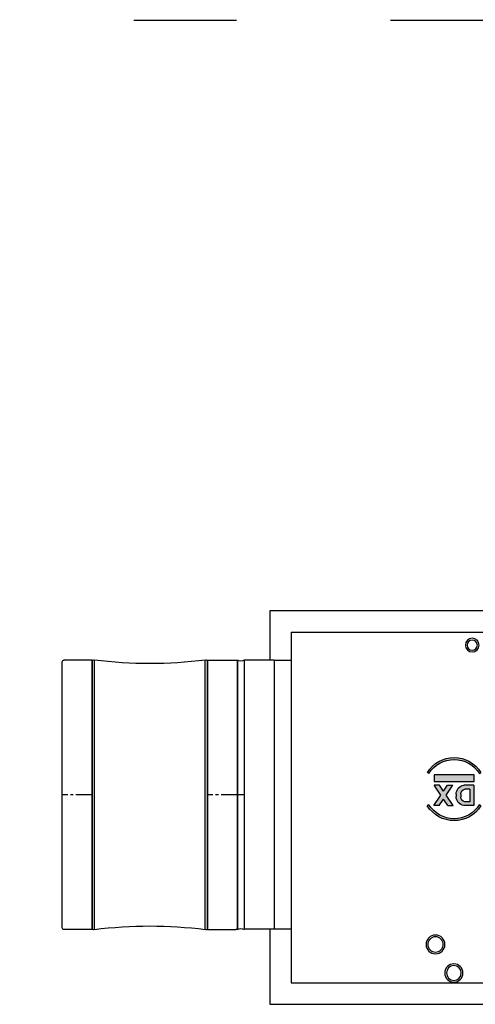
# Model space of a CAD drawing. Header units: millimetres. Extents: x -165365 to -33565, y 7406 to 103342.
# Tile 5 of 256: x -126885 to -126353, y 10297 to 11448. Entities that reach past the tile are written whole.
import ezdxf

# ---------------------------------------------------------------- set-up
doc = ezdxf.new("R2010")
doc.units = ezdxf.units.MM
doc.header["$MEASUREMENT"] = 0
doc.linetypes.add('ACAD_ISO03W100', pattern=[150, 60, -90.00000000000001])
doc.linetypes.add('CENTER2', pattern=[28.575000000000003, 19.05, -3.175, 3.175, -3.175])
doc.layers.get('Defpoints').update_dxf_attribs({"color": 252})
for name, color, linetype in [('02___PRT_ALL_AXES', 7, 'Continuous'), ('ELEK ODGROMÓWKA', 214, 'Continuous'), ('ELEK OPIS', 140, 'Continuous')]:
    doc.layers.add(name, color=color, linetype=linetype)
doc.styles.add('FDBES', font='simplex.shx', dxfattribs={"width": 0.7})
doc.styles.add('ROMANS', font='romans.shx')
doc.dimstyles.new('BUD_100', dxfattribs={"dimtxt": 100, "dimasz": 10, "dimexe": 2, "dimexo": 2, "dimgap": 20, "dimtad": 1, "dimdec": 4, "dimrnd": 5, "dimdsep": 46, "dimtxsty": 'FDBES', "dimblk1": 'KR', "dimblk2": 'KR', "dimsah": 1, "dimcen": 10, "dimdle": 2, "dimse1": 1, "dimse2": 1, "dimclrd": 256, "dimclrt": 256, "dimadec": 0, "dimazin": 0, "dimtfac": 0.7142857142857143, "dimtdec": 4, "dimtix": 1, "dimtofl": 0, "dimtmove": 0, "dimatfit": 3, "dimldrblk": 'KR', "dimfxl": 1, "dimtvp": 1.428571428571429, "dimtolj": 1, "dimtzin": 0, "dimlwd": -1, "dimarcsym": 0})

# ---------------------------------------------------------------- blocks, each defined once
blk = doc.blocks.new('VVSA11c_C_dx2_FI315_SIDEVIEW')
h = blk.add_hatch(color=9)
h.paths.add_polyline_path([(213.3362977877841, 26.12747687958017, -0.5554401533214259), (276.0121633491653, 26.22220253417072), (274.1287209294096, 25.04586872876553, 0.5554401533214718), (215.2232873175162, 24.9568415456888)])
h.paths.add_polyline_path([(215.2787037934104, -11.7098419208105, 0.5554401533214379), (274.1841374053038, -11.62081473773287), (276.0711269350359, -12.79145007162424, -0.5554401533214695), (213.3952613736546, -12.8861757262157)])
for points in [[(221.1512794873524, 23.45067802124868), (268.1512794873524, 23.45067802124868), (268.1512794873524, 15.45067802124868), (221.1512794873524, 15.45067802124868)], [(252.5873097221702, 11.22056650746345), (257.2066260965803, 4.332413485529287), (261.8259424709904, 11.22056650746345), (268.1937076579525, 11.22056650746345), (260.3905086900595, -0.4152739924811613), (268.5969621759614, -12.65243265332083), (262.229196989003, -12.65243265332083), (257.2066260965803, -5.162961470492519), (252.1840552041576, -12.65243265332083), (245.8162900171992, -12.65243265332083), (254.0227435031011, -0.4152739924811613), (246.2195445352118, 11.22056650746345)]]:
    blk.add_hatch(color=9).paths.add_polyline_path(points)
h = blk.add_hatch(color=9)
h.paths.add_polyline_path([(221.4858273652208, 11.34652658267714), (233.2928019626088, 11.34652658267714, -0.3742716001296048), (242.276369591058, 0.6304137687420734), (242.276369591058, -1.93631983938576, -0.3742716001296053), (233.2928019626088, -12.65243265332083), (221.4858273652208, -12.65243265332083)])
edge = h.paths.add_edge_path()
edge.add_line((236.8291904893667, -0.0932625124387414), (236.8291904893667, -2.83111169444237))
edge.add_arc((231.5056512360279, -2.930076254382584), 5.324459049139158, 278.98721533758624, 1.0650054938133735, ccw=False)
edge.add_line((232.3374066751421, -8.18916810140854), (226.4339193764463, -8.18916810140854))
edge.add_line((226.4339193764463, -8.18916810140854), (226.4339193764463, 6.548160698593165))
edge.add_line((226.4339193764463, 6.548160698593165), (232.3374066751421, 6.548160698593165))
edge.add_arc((231.5056512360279, 1.289068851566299), 5.324459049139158, 358.93499450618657, 81.01278466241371, ccw=False)
edge.add_line((236.8291904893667, 1.190104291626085), (236.8291904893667, -0.0932625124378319))
at = {"color": 7, "linetype": 'Continuous'}
for p, q in [((30, 157.4999999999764), (30, 215)), ((30, 215), (460, 215)), ((460, 215), (460, 157.4999999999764)), ((55, 190), (55, -220)), ((435, 190), (55, 190)), ((435, 190), (435, -220)), ((0, 157.4999999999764), (0, -157.5000000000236)), ((35, 157.4999999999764), (0, 157.4999999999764)), ((35, 157.4999999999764), (35, -157.25)), ((455, 157.4999999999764), (435, 157.4999999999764)), ((455, 157.4999999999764), (490, 157.4999999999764)), ((455, 157.4999999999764), (455, -157.25)), ((490, 157.4999999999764), (490, -157.25)), ((30, -245), (30, -157.5000000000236)), ((460, -157.25), (460, -245)), ((435, -220), (55, -220)), ((460, -245), (30, -245))]:
    blk.add_line(p, q, dxfattribs=at)
at = {"color": 7}
for p, q in [((35, 157.4999999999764), (55, 157.4999999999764)), ((55, -157.25), (0, -157.25)), ((435, -157.25), (490, -157.2500000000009))]:
    blk.add_line(p, q, dxfattribs=at)
at = {"color": 9}
for p, q in [((215.2232873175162, 24.9568415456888), (213.3362977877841, 26.12747687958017)), ((221.1512794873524, 23.45067802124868), (253.1512794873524, 23.45067802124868)), ((221.1512794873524, 15.45067802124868), (221.1512794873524, 23.45067802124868)), ((253.1512794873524, 23.45067802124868), (268.1512794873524, 23.45067802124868)), ((268.1512794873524, 23.45067802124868), (268.1512794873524, 15.45067802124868)), ((274.1287209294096, 25.04586872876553), (276.0121633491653, 26.22220253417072)), ((268.1512794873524, 15.45067802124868), (221.1512794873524, 15.45067802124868)), ((221.4858273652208, 11.34652658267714), (221.4858273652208, -12.65243265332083)), ((221.4858273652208, 11.34652658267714), (233.2928019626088, 11.34652658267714)), ((226.4339193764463, 6.548160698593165), (226.4339193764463, -8.18916810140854)), ((226.4339193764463, 6.548160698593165), (232.3374066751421, 6.548160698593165)), ((236.8291904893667, 1.190104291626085), (236.8291904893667, -0.0932625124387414)), ((242.276369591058, 0.6304137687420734), (242.276369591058, -1.93631983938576)), ((252.5873097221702, 11.22056650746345), (246.2195445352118, 11.22056650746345)), ((254.0227435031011, -0.4152739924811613), (246.2195445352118, 11.22056650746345)), ((257.2066260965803, 4.332413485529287), (252.5873097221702, 11.22056650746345)), ((257.2066260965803, 4.332413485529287), (261.8259424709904, 11.22056650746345)), ((260.3905086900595, -0.4152739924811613), (268.1937076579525, 11.22056650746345)), ((261.8259424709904, 11.22056650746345), (268.1937076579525, 11.22056650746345)), ((226.4339193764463, -8.18916810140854), (232.3374066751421, -8.18916810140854)), ((236.8291904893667, -0.0932625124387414), (236.8291904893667, -2.831111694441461)), ((245.8162900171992, -12.65243265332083), (254.0227435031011, -0.4152739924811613)), ((252.1840552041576, -12.65243265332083), (257.2066260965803, -5.162961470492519)), ((262.229196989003, -12.65243265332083), (257.2066260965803, -5.162961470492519)), ((268.5969621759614, -12.65243265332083), (260.3905086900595, -0.4152739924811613)), ((213.3952613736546, -12.8861757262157), (215.2787037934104, -11.7098419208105)), ((221.4858273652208, -12.65243265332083), (233.2928019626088, -12.65243265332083)), ((252.1840552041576, -12.65243265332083), (245.8162900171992, -12.65243265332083)), ((262.229196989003, -12.65243265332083), (268.5969621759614, -12.65243265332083)), ((274.1841374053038, -11.62081473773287), (276.0711269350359, -12.79145007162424))]:
    blk.add_line(p, q, dxfattribs=at)
at = {"color": 7, "linetype": 'CENTER2'}
blk.add_line((0, 0), (55, 0), dxfattribs=at)
at = {"color": 9}
for centre, radius, start, end in [((244.70371236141, 6.668013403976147), 36.91321464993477, 31.98749187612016, 148.1856968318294), ((244.70371236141, 6.668013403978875), 34.69260289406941, 31.98749187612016, 148.1856968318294), ((231.5056512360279, 1.289068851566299), 5.324459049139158, 358.9349945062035, 81.01278466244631), ((231.6292910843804, 0.8283428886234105), 10.64891809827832, 358.9349945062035, 81.01278466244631), ((231.5056512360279, -2.930076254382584), 5.324459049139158, 278.9872153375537, 1.065005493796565), ((231.6292910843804, -2.134248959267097), 10.64891809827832, 278.9872153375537, 1.065005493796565), ((244.70371236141, 6.668013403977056), 36.91321464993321, 211.9874918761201, 328.1856968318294), ((244.70371236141, 6.668013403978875), 34.69260289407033, 211.9874918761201, 328.1856968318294)]:
    blk.add_arc(centre, radius, start, end, dxfattribs=at)
at = {"layer": '02___PRT_ALL_AXES', "color": 7, "linetype": 'Continuous'}
for centre, radius in [((223.5, 175), 8), ((223.5, 175), 6), ((266.5, -175), 11), ((266.5, -175), 9), ((245, -208.3499999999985), 10.65), ((245, -208.3499999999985), 8.65)]:
    blk.add_circle(centre, radius, dxfattribs=at)
blk = doc.blocks.new('Łącznik_Mufa_Fi315')
at = {"color": 7, "linetype": 'Continuous'}
for p, q in [((0, 157.5000000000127), (0, -157.4999999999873)), ((8, 157.5000000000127), (8, -157.4999999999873))]:
    blk.add_line(p, q, dxfattribs=at)
at = {"color": 7, "linetype": 'CENTER2'}
blk.add_line((0, 0), (8, 0), dxfattribs=at)
at = {"color": 7, "linetype": 'Continuous'}
for centre, start, end in [((4, 164.4282032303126), 239.9999999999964, 300.0000000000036), ((4, -164.4282032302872), 59.99999999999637, 120.0000000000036)]:
    blk.add_arc(centre, 8, start, end, dxfattribs=at)
blk = doc.blocks.new('FLXCONN_FI315_SIDEVIEW_v4')
at = {"color": 7, "linetype": 'Continuous'}
for p, q in [((6.502887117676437e-11, -155.5502540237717), (-6.548361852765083e-11, 155.5502540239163)), ((204.6000000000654, -155.5502540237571), (204.6000000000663, 155.5502540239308))]:
    blk.add_line(p, q, dxfattribs=at)
for p, q in [((34.99999999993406, 157.5000000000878), (1.918525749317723, 157.5000000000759)), ((35.00000000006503, -157.4999999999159), (35.00000000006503, 157.2500000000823)), ((35.00000000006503, -157.4999999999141), (34.99999999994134, 157.2500000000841)), ((37.50000000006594, -157.4999999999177), (37.50000000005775, 157.5000000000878)), ((167.1000000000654, -157.4999999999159), (167.1000000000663, 157.5000000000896)), ((169.6000000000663, 157.5000000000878), (202.6814742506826, 157.5000000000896)), ((169.6000000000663, -157.4999999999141), (169.600000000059, 157.2500000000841)), ((35.00000000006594, -157.4999999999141), (1.9185257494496, -157.4999999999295)), ((169.6000000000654, -157.4999999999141), (202.6814742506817, -157.4999999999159))]:
    blk.add_line(p, q)
at = {"color": 9, "linetype": 'Continuous'}
for p, q in [((35.00000000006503, 157.5000000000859), (35.00000000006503, -157.4999999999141)), ((35.00000000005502, 157.5000000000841), (35.00000000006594, -157.4999999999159)), ((34.99999999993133, 157.5000000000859), (35.00000000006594, -157.4999999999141)), ((169.600000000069, 157.5000000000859), (169.6000000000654, -157.4999999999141))]:
    blk.add_line(p, q, dxfattribs=at)
at = {"color": 7, "linetype": 'CENTER2'}
for p, q in [((0, 0), (34.99999999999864, 1.455191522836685e-11)), ((169.6000000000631, 7.003109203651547e-11), (204.6000000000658, 8.458300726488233e-11))]:
    blk.add_line(p, q, dxfattribs=at)
at = {"color": 7, "linetype": 'Continuous'}
for centre, start, end in [((1.949999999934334, 155.5502540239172), 89.07516921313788, 180.0000000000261), ((202.6500000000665, 155.5502540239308), 0, 90.92483078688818), ((1.950000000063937, -155.5502540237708), 180.0000000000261, 270.9248307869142), ((202.6500000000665, -155.5502540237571), 269.0751692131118, 0)]:
    blk.add_arc(centre, 1.949999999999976, start, end, dxfattribs=at)
for centre, start, end in [((36.25000000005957, 156.0251898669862), 49.71649894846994, 130.2835010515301), ((168.3500000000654, 156.0251898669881), 49.71649894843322, 130.2835010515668), ((36.25000000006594, -156.0251898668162), 229.7164989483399, 310.28350105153), ((168.3500000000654, -156.0251898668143), 229.7164989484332, 310.2835010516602)]:
    blk.add_arc(centre, 1.933278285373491, start, end)
at = {"color": 7}
for centre, start, end in [((102.3000000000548, 666.8334928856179), 262.7494912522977, 277.2505087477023), ((102.3000000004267, -666.8334928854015), 82.74949125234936, 97.25050874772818)]:
    blk.add_arc(centre, 513.4390392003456, start, end, dxfattribs=at)
blk = doc.blocks.new('KR')
for p, q in [((0, -14), (0, 14)), ((-7, 0), (7, 0))]:
    blk.add_line(p, q)
at = {"color": 2}
blk.add_line((-4.949747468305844, -4.94974746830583), (4.949747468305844, 4.94974746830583), dxfattribs=at)
blk = doc.blocks.new('*D28262')
at = {"layer": 'Defpoints', "color": 0}
for p in [(-130352.1357891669, 14967.51215921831), (-130352.1357891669, 14967.51215921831), (-130095.2964862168, 14321.00891961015), (-122805.5154740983, 11448.46531311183), (-130352.1357891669, 10967.51215921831)]:
    blk.add_point(p, dxfattribs=at)
at = {"layer": 'ELEK OPIS', "ltscale": 15}
blk.add_arc((-130352.1357891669, 14967.51215921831), 695.6528346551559, 270.8236331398, 334.176366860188, dxfattribs=at)
at = {"layer": 'ELEK OPIS', "linetype": 'ByBlock', "xscale": 10, "yscale": 10, "zscale": 10}
for p, rotation in [((-129721.6602080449, 14673.51656746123), 64.58818343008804), ((-130352.1357891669, 14271.85932456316), 180.4118165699)]:
    blk.add_blockref('KR', p, dxfattribs=dict(at, rotation=rotation))
at = {"layer": 'ELEK OPIS', "insert": (-130015.9727661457, 14439.84191042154), "char_height": 100, "attachment_point": 5, "rotation": 32.499999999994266, "style": 'ROMANS'}
blk.add_mtext('\\A1;65%%d', dxfattribs=at)

msp = doc.modelspace()

# ---------------------------------------------------------------- linework, layer by layer
at = {"layer": 'ELEK ODGROMÓWKA', "color": 0, "linetype": 'ACAD_ISO03W100', "ltscale": 2}
msp.add_line((-130352.1357891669, 11447.51215921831, -37024.58710144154), (-122805.7267832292, 11447.51215921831, -37024.58710144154), dxfattribs=at)

# ---------------------------------------------------------------- block references
at = {"xscale": -1}
for name, p in [('VVSA11c_C_dx2_FI315_SIDEVIEW', (-126132.9225242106, 10541.57321609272, -37024.58710144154)), ('FLXCONN_FI315_SIDEVIEW_v4', (-126630.9225242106, 10541.57321609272, -37024.58710144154)), ('Łącznik_Mufa_Fi315', (-126622.9225242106, 10541.57321609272, -37024.58710144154))]:
    msp.add_blockref(name, p, dxfattribs=at)

# ---------------------------------------------------------------- dimensions: what is measured, and where the dimension line sits
at = {"layer": 'ELEK OPIS', "ltscale": 15}
dim = msp.add_angular_dim_2l(base=(-130095.2964862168, 14321.00891961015), line1=((-130352.1357891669, 14967.51215921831, -37024.58710144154), (-122805.5154740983, 11448.46531311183, -37024.58710144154)), line2=((-130352.1357891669, 10967.51215921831, -37024.58710144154), (-130352.1357891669, 14967.51215921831, -37024.58710144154)), dimstyle='BUD_100', override={"dimtxsty": 'ROMANS', "dimldrblk": 'KR'}, dxfattribs=at)
dim.commit()
dim.dimension.update_dxf_attribs({"geometry": '*D28262', "text_midpoint": (-130015.9727661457, 14439.84191042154, -37024.58710144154)})

doc.saveas('drawing.dxf')
